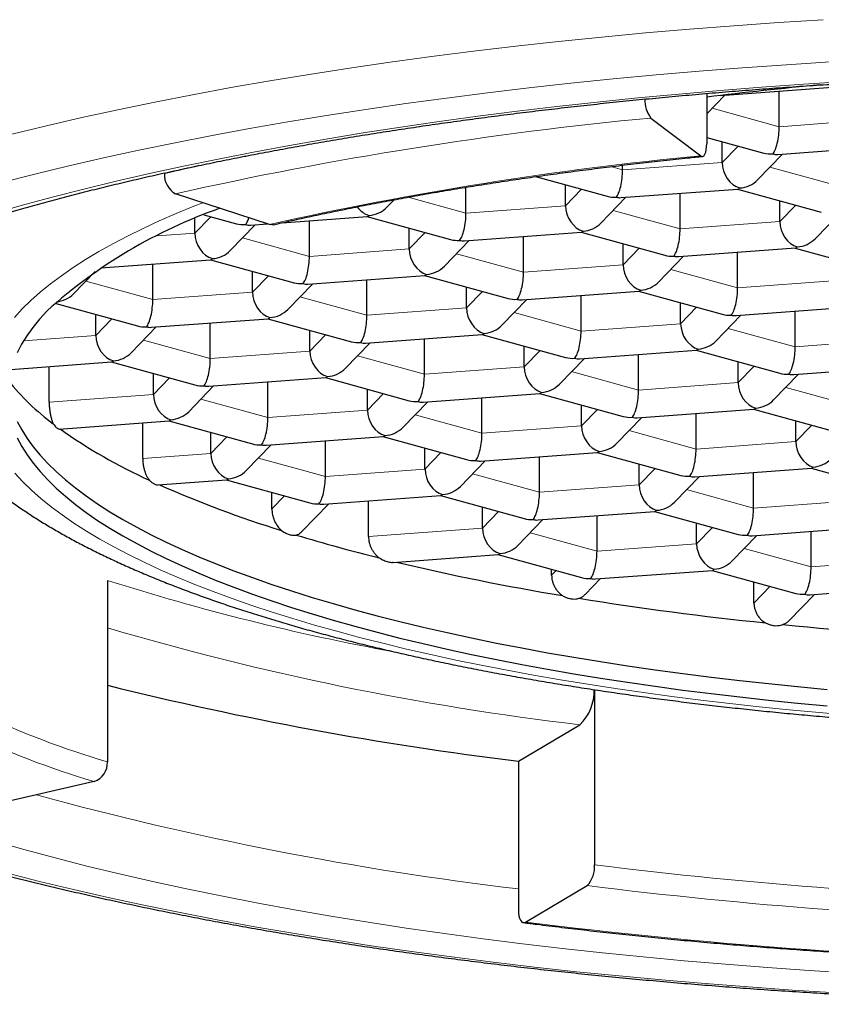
# Model space of a CAD drawing. Header units: millimetres. Extents: x 8 to 698, y 12 to 624.
# Tile 19 of 47: x 329.73 to 334.4, y 590.3 to 596.04. Entities that reach past the tile are written whole.
import ezdxf

# ---------------------------------------------------------------- set-up
doc = ezdxf.new("R2010")
doc.units = ezdxf.units.MM

msp = doc.modelspace()

# ---------------------------------------------------------------- linework, layer by layer
at = {"color": 7, "linetype": 'Continuous', "lineweight": 30}
for p, q in [((333.8114, 595.5956), (334.4886, 595.6458)), ((333.7302, 595.6072), (333.7302, 595.3143)), ((333.7302, 595.4877), (333.8366, 595.5975)), ((334.152, 595.4137), (334.152, 595.6209)), ((333.4046, 595.4641), (333.6959, 595.244)), ((333.7302, 595.3514), (334.0624, 595.26)), ((333.8204, 595.205), (333.8204, 595.3266)), ((334.1438, 595.2521), (334.8234, 595.3024)), ((334.0262, 595.1042), (334.1714, 595.2541)), ((333.2405, 595.1621), (333.2405, 595.1894)), ((330.5744, 595.1443), (330.5744, 595.1404)), ((332.7345, 595.123), (333.1509, 595.0084)), ((332.3291, 594.9105), (332.3291, 595.0612)), ((332.9089, 594.9534), (332.9089, 595.075)), ((331.1856, 594.8439), (330.6388, 595.0232)), ((333.1147, 594.8526), (333.26, 595.0025)), ((333.2324, 595.0005), (333.9119, 595.0508)), ((333.5754, 594.8187), (333.5754, 595.0259)), ((333.9102, 595.0507), (334.3972, 594.9166)), ((331.8684, 594.9444), (331.9111, 594.9885)), ((334.1552, 594.8616), (334.1552, 594.9832)), ((330.804, 594.9006), (330.9932, 594.8485)), ((331.2593, 594.8543), (331.7542, 594.8909)), ((331.7525, 594.8908), (332.2395, 594.7568)), ((334.361, 594.7608), (334.5063, 594.9107)), ((330.7512, 594.7936), (330.7512, 594.8783)), ((330.9569, 594.6927), (331.1022, 594.8426)), ((331.0746, 594.8406), (331.1732, 594.8479)), ((331.4176, 594.6588), (331.4176, 594.866)), ((331.9975, 594.7018), (331.9975, 594.8234)), ((332.3209, 594.7488), (333.0005, 594.7992)), ((332.6639, 594.5671), (332.6639, 594.7742)), ((332.9987, 594.799), (333.4858, 594.665)), ((332.2032, 594.601), (332.3485, 594.7509)), ((333.2438, 594.61), (333.2438, 594.7316)), ((333.4495, 594.5092), (333.5948, 594.6591)), ((333.5672, 594.6571), (334.2468, 594.7074)), ((333.9102, 594.4753), (333.9102, 594.6825)), ((334.245, 594.7073), (334.7321, 594.5732)), ((330.2031, 594.5919), (330.8427, 594.6393)), ((330.5061, 594.4072), (330.5061, 594.6144)), ((330.841, 594.6392), (331.328, 594.5052)), ((330.0454, 594.4411), (330.171, 594.5706)), ((331.086, 594.4502), (331.086, 594.5718)), ((331.4094, 594.4972), (332.089, 594.5476)), ((332.0873, 594.5474), (332.5743, 594.4134)), ((331.2917, 594.3494), (331.437, 594.4993)), ((331.7524, 594.3155), (331.7524, 594.5226)), ((332.3323, 594.3584), (332.3323, 594.48)), ((332.6557, 594.4054), (333.3353, 594.4558)), ((332.9987, 594.2237), (332.9987, 594.4309)), ((333.3336, 594.4557), (333.8206, 594.3216)), ((329.9362, 594.3857), (330.4165, 594.2535)), ((332.538, 594.2576), (332.6833, 594.4075)), ((333.5786, 594.2666), (333.5786, 594.3882)), ((330.1745, 594.1986), (330.1745, 594.3202)), ((333.7843, 594.1658), (333.9296, 594.3157)), ((333.902, 594.3137), (334.5816, 594.364)), ((334.245, 594.1319), (334.245, 594.3391)), ((330.4979, 594.2456), (331.1775, 594.2959)), ((330.8409, 594.0638), (330.8409, 594.271)), ((331.1758, 594.2958), (331.6628, 594.1618)), ((330.3802, 594.0977), (330.5255, 594.2476)), ((331.4208, 594.1068), (331.4208, 594.2284)), ((331.7442, 594.1538), (332.4238, 594.2042)), ((332.4221, 594.204), (332.9091, 594.07)), ((331.6265, 594.006), (331.7718, 594.1559)), ((332.0872, 593.9721), (332.0872, 594.1792)), ((332.6671, 594.015), (332.6671, 594.1366)), ((332.9905, 594.0621), (333.6701, 594.1124)), ((333.3335, 593.8803), (333.3335, 594.0875)), ((333.6684, 594.1123), (334.1554, 593.9782)), ((329.6792, 594.0009), (330.266, 594.0443)), ((330.2643, 594.0442), (330.7513, 593.9102)), ((332.8728, 593.9142), (333.0181, 594.0641)), ((333.9134, 593.9233), (333.9134, 594.0448)), ((334.2368, 593.9703), (334.9164, 594.0206)), ((329.9029, 593.8102), (329.9029, 594.0174)), ((330.5093, 593.8552), (330.5093, 593.9768)), ((334.1191, 593.8224), (334.2644, 593.9723)), ((330.8328, 593.9022), (331.5123, 593.9526)), ((331.1758, 593.7204), (331.1758, 593.9276)), ((331.5106, 593.9524), (331.9976, 593.8184)), ((330.7151, 593.7544), (330.8603, 593.9043)), ((331.7556, 593.7634), (331.7556, 593.885)), ((332.0791, 593.8104), (332.7586, 593.8608)), ((332.7569, 593.8607), (333.2439, 593.7266)), ((331.9614, 593.6626), (332.1066, 593.8125)), ((332.4221, 593.6287), (332.4221, 593.8359)), ((333.0019, 593.6716), (333.0019, 593.7932)), ((333.3253, 593.7187), (334.0049, 593.769)), ((333.6683, 593.5369), (333.6683, 593.7441)), ((334.0032, 593.7689), (334.4902, 593.6349)), ((329.9602, 593.6535), (330.6009, 593.7009)), ((330.4473, 593.4824), (330.4473, 593.6896)), ((330.5991, 593.7008), (331.0862, 593.5668)), ((333.2077, 593.5708), (333.3529, 593.7207)), ((334.2482, 593.5799), (334.2482, 593.7015)), ((330.8441, 593.5118), (330.8441, 593.6334)), ((331.1676, 593.5588), (331.8472, 593.6092)), ((331.5106, 593.3771), (331.5106, 593.5842)), ((331.8454, 593.609), (332.3325, 593.475)), ((331.0499, 593.411), (331.1952, 593.5609)), ((332.0904, 593.42), (332.0904, 593.5416)), ((332.4139, 593.4671), (333.0935, 593.5174)), ((333.0917, 593.5173), (333.5787, 593.3832)), ((332.2962, 593.3192), (332.4415, 593.4691)), ((332.7569, 593.2853), (332.7569, 593.4925)), ((333.3367, 593.3283), (333.3367, 593.4498)), ((333.6602, 593.3753), (334.3398, 593.4256)), ((334.0032, 593.1935), (334.0032, 593.4007)), ((334.338, 593.4255), (334.825, 593.2915)), ((330.5346, 593.3278), (330.9357, 593.3575)), ((330.934, 593.3574), (331.421, 593.2234)), ((333.5425, 593.2274), (333.6878, 593.3773)), ((331.1989, 593.189), (331.1989, 593.2845)), ((331.5024, 593.2154), (332.182, 593.2658)), ((331.7614, 593.0275), (331.7614, 593.2346)), ((332.1803, 593.2657), (332.6673, 593.1316)), ((331.3723, 593.0548), (331.53, 593.2175)), ((332.4253, 593.0766), (332.4253, 593.1982)), ((332.7487, 593.1237), (333.4283, 593.174)), ((333.4266, 593.1739), (333.9136, 593.0398)), ((332.631, 592.9758), (332.7763, 593.1257)), ((333.0917, 592.9419), (333.0917, 593.1491)), ((333.6716, 592.9849), (333.6716, 593.1065)), ((333.995, 593.0319), (334.6746, 593.0822)), ((334.338, 592.8501), (334.338, 593.0573)), ((333.8773, 592.884), (334.0226, 593.0339)), ((331.9059, 592.8771), (332.5168, 592.9224)), ((332.5151, 592.9223), (333.0021, 592.7882)), ((332.8274, 592.8027), (332.8274, 592.8363)), ((333.0835, 592.7803), (333.7631, 592.8306)), ((333.7614, 592.8305), (334.2484, 592.6965)), ((330.2419, 592.7724), (330.2419, 591.715)), ((333.0218, 592.6902), (333.1111, 592.7823)), ((334.0052, 592.6403), (334.0052, 592.7634)), ((334.3298, 592.6885), (335.0094, 592.7389)), ((334.2104, 592.5389), (334.3574, 592.6906)), ((333.0768, 592.1358), (333.0768, 591.1163)), ((332.6338, 591.7191), (332.9924, 591.9315)), ((332.6338, 591.7191), (332.6338, 590.8539)), ((330.1653, 591.6011), (329.5146, 591.4504)), ((332.676, 590.7828), (333.0346, 590.9952))]:
    msp.add_line(p, q, dxfattribs=at)
at = {"color": 8, "linetype": 'Continuous', "lineweight": 0}
for p, q in [((333.7624, 595.5209), (334.152, 595.4137)), ((334.152, 595.4137), (334.7319, 595.4567)), ((333.8204, 595.205), (333.9134, 595.301)), ((333.1717, 595.181), (333.2405, 595.1621)), ((333.2405, 595.1621), (333.8204, 595.205)), ((334.0972, 595.1775), (334.4868, 595.0703)), ((331.9917, 595.0033), (332.3291, 594.9105)), ((332.9089, 594.9534), (333.002, 595.0494)), ((332.3291, 594.9105), (332.9089, 594.9534)), ((334.1552, 594.8616), (334.2483, 594.9576)), ((330.7512, 594.7936), (330.8442, 594.8896)), ((333.1857, 594.9259), (333.5754, 594.8187)), ((333.5754, 594.8187), (334.1552, 594.8616)), ((330.5317, 594.7773), (330.7512, 594.7936)), ((331.028, 594.7661), (331.4176, 594.6588)), ((331.9975, 594.7018), (332.0905, 594.7978)), ((331.4176, 594.6588), (331.9975, 594.7018)), ((332.2743, 594.6743), (332.6639, 594.5671)), ((333.2438, 594.61), (333.3368, 594.706)), ((332.6639, 594.5671), (333.2438, 594.61)), ((331.086, 594.4502), (331.179, 594.5462)), ((333.5206, 594.5825), (333.9102, 594.4753)), ((330.1165, 594.5145), (330.5061, 594.4072)), ((333.9102, 594.4753), (334.4901, 594.5183)), ((330.5061, 594.4072), (331.086, 594.4502)), ((331.3628, 594.4227), (331.7524, 594.3155)), ((332.3323, 594.3584), (332.4253, 594.4544)), ((331.7524, 594.3155), (332.3323, 594.3584)), ((332.6091, 594.3309), (332.9987, 594.2237)), ((333.5786, 594.2666), (333.6716, 594.3626)), ((330.1745, 594.1986), (330.2675, 594.2945)), ((332.9987, 594.2237), (333.5786, 594.2666)), ((329.754, 594.1674), (330.1745, 594.1986)), ((331.4208, 594.1068), (331.5138, 594.2028)), ((333.8554, 594.2391), (334.245, 594.1319)), ((330.4513, 594.1711), (330.8409, 594.0638)), ((334.245, 594.1319), (334.8249, 594.1749)), ((330.8409, 594.0638), (331.4208, 594.1068)), ((331.6976, 594.0793), (332.0872, 593.9721)), ((332.6671, 594.015), (332.7601, 594.111)), ((332.0872, 593.9721), (332.6671, 594.015)), ((332.9439, 593.9875), (333.3335, 593.8803)), ((333.9134, 593.9233), (334.0064, 594.0192)), ((330.5093, 593.8552), (330.6024, 593.9512)), ((333.3335, 593.8803), (333.9134, 593.9233)), ((329.9029, 593.8102), (330.5093, 593.8552)), ((331.7556, 593.7634), (331.8486, 593.8594)), ((334.1902, 593.8958), (334.5798, 593.7885)), ((330.7861, 593.8277), (331.1758, 593.7204)), ((331.1758, 593.7204), (331.7556, 593.7634)), ((332.0324, 593.7359), (332.4221, 593.6287)), ((333.0019, 593.6716), (333.0949, 593.7676)), ((332.4221, 593.6287), (333.0019, 593.6716)), ((333.2787, 593.6441), (333.6683, 593.5369)), ((334.2482, 593.5799), (334.3412, 593.6759)), ((330.8441, 593.5118), (330.9372, 593.6078)), ((333.6683, 593.5369), (334.2482, 593.5799)), ((330.4473, 593.4824), (330.8441, 593.5118)), ((332.0904, 593.42), (332.1835, 593.516)), ((331.121, 593.4843), (331.5106, 593.3771)), ((331.5106, 593.3771), (332.0904, 593.42)), ((332.3673, 593.3925), (332.7569, 593.2853)), ((333.3367, 593.3283), (333.4298, 593.4242)), ((332.7569, 593.2853), (333.3367, 593.3283)), ((333.6135, 593.3008), (334.0032, 593.1935)), ((331.1989, 593.189), (331.272, 593.2644)), ((334.0032, 593.1935), (334.583, 593.2365)), ((332.4253, 593.0766), (332.5183, 593.1726)), ((331.7614, 593.0275), (332.4253, 593.0766)), ((332.7021, 593.0491), (333.0917, 592.9419)), ((333.6716, 592.9849), (333.7646, 593.0809)), ((333.0917, 592.9419), (333.6716, 592.9849)), ((333.9484, 592.9574), (334.338, 592.8501)), ((334.338, 592.8501), (334.9179, 592.8931)), ((332.8274, 592.8027), (332.8531, 592.8292)), ((334.0052, 592.6403), (334.0994, 592.7375))]:
    msp.add_line(p, q, dxfattribs=at)
at = {"color": 8, "linetype": 'Continuous', "lineweight": 0, "flags": 128}
for points in [[(334.4088, 596.0366), (334.1472, 596.0202), (333.8873, 596.0018), (333.6291, 595.9816), (333.373, 595.9596), (333.1191, 595.9357), (332.8675, 595.9099), (332.6184, 595.8824), (332.3721, 595.8531), (332.1286, 595.822), (331.8881, 595.7892), (331.6509, 595.7546), (331.417, 595.7184), (331.1866, 595.6804), (330.9599, 595.6409), (330.7371, 595.5997), (330.5182, 595.5569), (330.3035, 595.5125), (330.0931, 595.4666), (329.8871, 595.4192), (329.6856, 595.3703)], [(334.4508, 595.7905), (334.1943, 595.7743), (333.9394, 595.7564), (333.6863, 595.7365), (333.4351, 595.7149), (333.1862, 595.6915), (332.9395, 595.6663), (332.6953, 595.6393), (332.4537, 595.6105), (332.215, 595.58), (331.9792, 595.5479), (331.7466, 595.514), (331.5173, 595.4784), (331.2914, 595.4412), (331.0692, 595.4024), (330.8507, 595.362), (330.6361, 595.3201), (330.4255, 595.2766), (330.2192, 595.2316), (330.0172, 595.1851), (329.8197, 595.1372), (329.6268, 595.0879)], [(334.5399, 595.6759), (334.2942, 595.6605), (334.0501, 595.6433), (333.8077, 595.6243), (333.5672, 595.6036), (333.3287, 595.5811), (333.0925, 595.557), (332.8586, 595.5311), (332.6273, 595.5036), (332.3986, 595.4744), (332.1729, 595.4436), (331.9501, 595.4111), (331.7304, 595.3771), (331.5141, 595.3415), (331.3013, 595.3043), (331.092, 595.2656), (330.8865, 595.2254), (330.6849, 595.1838), (330.4873, 595.1407), (330.2938, 595.0962), (330.1047, 595.0503), (329.9199, 595.003), (329.7398, 594.9545), (329.5643, 594.9047)], [(330.7973, 594.9712), (330.7446, 594.9503), (330.6422, 594.908), (330.5438, 594.865), (330.4496, 594.8212), (330.3595, 594.7768), (330.2737, 594.7318), (330.1922, 594.6861), (330.1151, 594.6399), (330.0424, 594.5932), (329.9741, 594.5459), (329.9103, 594.4982), (329.8511, 594.45), (329.7966, 594.4014), (329.7466, 594.3524), (329.7013, 594.3031)], [(329.7038, 593.3958), (329.7494, 593.3465), (329.7996, 593.2976), (329.8544, 593.249), (329.9139, 593.2008), (329.9779, 593.1531), (330.0464, 593.1059), (330.1194, 593.0591), (330.1968, 593.013), (330.2786, 592.9674), (330.3646, 592.9223), (330.4549, 592.878), (330.5494, 592.8343), (330.648, 592.7913), (330.7507, 592.749), (330.8573, 592.7075), (330.9679, 592.6667), (331.0822, 592.6268), (331.2004, 592.5877), (331.3221, 592.5495), (331.4475, 592.5122), (331.5764, 592.4758), (331.7087, 592.4403), (331.8443, 592.4058), (331.9832, 592.3723), (332.1252, 592.3398), (332.2702, 592.3083), (332.4182, 592.2779), (332.569, 592.2486), (332.7225, 592.2203), (332.8787, 592.1932), (333.0374, 592.1672), (333.1985, 592.1424), (333.3619, 592.1188), (333.5275, 592.0963), (333.6951, 592.075), (333.8648, 592.055), (334.0362, 592.0362), (334.2094, 592.0186), (334.3843, 592.0023), (334.5606, 591.9872)], [(329.5878, 591.2522), (329.7639, 591.2026), (329.9448, 591.1542), (330.1301, 591.1071), (330.3198, 591.0614), (330.5138, 591.0171), (330.712, 590.9742), (330.9142, 590.9328), (331.1202, 590.8928), (331.3299, 590.8543), (331.5433, 590.8173), (331.7601, 590.7819), (331.9801, 590.7481), (332.2033, 590.7159), (332.4295, 590.6853), (332.6585, 590.6563), (332.8902, 590.629), (333.1244, 590.6034), (333.361, 590.5795), (333.5997, 590.5573), (333.8405, 590.5368), (334.0831, 590.518), (334.3275, 590.5011), (334.5733, 590.4859)], [(329.6527, 591.0691), (329.8463, 591.0199), (330.0444, 590.9722), (330.247, 590.926), (330.4539, 590.8812), (330.665, 590.8379), (330.8801, 590.7961), (331.0991, 590.7559), (331.3219, 590.7174), (331.5482, 590.6804), (331.778, 590.6451), (332.0111, 590.6114), (332.2472, 590.5794), (332.4864, 590.5492), (332.7283, 590.5207), (332.9728, 590.4939), (333.2198, 590.469), (333.4691, 590.4458), (333.7205, 590.4244), (333.9739, 590.4048), (334.229, 590.3871), (334.4857, 590.3712)]]:
    msp.add_lwpolyline(points, dxfattribs=at)
at = {"color": 7, "linetype": 'Continuous', "lineweight": 30, "flags": 128}
for points in [[(333.6959, 595.244), (333.7026, 595.2408), (333.709, 595.2414), (333.715, 595.2459), (333.7202, 595.2539), (333.7244, 595.2652), (333.7276, 595.2795), (333.7295, 595.296), (333.7302, 595.3143)], [(331.2082, 594.8426), (331.1982, 594.8416), (331.1856, 594.8439)], [(329.8915, 594.3417), (329.8472, 594.2935), (329.8074, 594.2449), (329.7723, 594.1961), (329.7419, 594.147), (329.7161, 594.0977)], [(329.7175, 593.6973), (329.7435, 593.6481), (329.7742, 593.599), (329.8096, 593.5502), (329.8496, 593.5016), (329.8942, 593.4534), (329.9434, 593.4055), (329.9971, 593.3579), (330.0553, 593.3108), (330.1179, 593.2641), (330.185, 593.2178), (330.2564, 593.1721), (330.3322, 593.1269), (330.4122, 593.0823), (330.4964, 593.0382), (330.5848, 592.9948), (330.6773, 592.952), (330.7738, 592.9099), (330.8742, 592.8686), (330.9786, 592.8279), (331.0868, 592.7881), (331.1987, 592.749), (331.3143, 592.7107), (331.4335, 592.6733), (331.5563, 592.6368), (331.6824, 592.6011), (331.8119, 592.5664), (331.9446, 592.5327), (332.0805, 592.4999), (332.2195, 592.468), (332.3614, 592.4372), (332.5063, 592.4075), (332.6539, 592.3788), (332.8041, 592.3512), (332.957, 592.3246), (333.1123, 592.2992), (333.2699, 592.2749), (333.4299, 592.2517), (333.5919, 592.2298), (333.756, 592.2089), (333.9221, 592.1893), (334.0899, 592.1709), (334.2594, 592.1537), (334.4305, 592.1377)], [(329.7175, 593.6012), (329.7435, 593.5519), (329.7742, 593.5029), (329.8096, 593.454), (329.8496, 593.4055), (329.8942, 593.3572), (329.9434, 593.3093), (329.9971, 593.2618), (330.0553, 593.2147), (330.1179, 593.168), (330.185, 593.1217), (330.2564, 593.076), (330.3322, 593.0308), (330.4122, 592.9861), (330.4964, 592.9421), (330.5848, 592.8987), (330.6773, 592.8559), (330.7738, 592.8138), (330.8742, 592.7724), (330.9786, 592.7318), (331.0868, 592.6919), (331.1987, 592.6529), (331.3143, 592.6146), (331.4335, 592.5772), (331.5563, 592.5407), (331.6824, 592.505), (331.8119, 592.4703), (331.9446, 592.4365), (332.0805, 592.4037), (332.2195, 592.3719), (332.3614, 592.3411), (332.5063, 592.3114), (332.6539, 592.2827), (332.8041, 592.255), (332.957, 592.2285), (333.1123, 592.2031), (333.2699, 592.1788), (333.4299, 592.1556), (333.5919, 592.1336), (333.756, 592.1128), (333.9221, 592.0932), (334.0899, 592.0748), (334.2594, 592.0576), (334.4305, 592.0416)], [(332.6338, 590.8539), (332.6346, 590.8356), (332.637, 590.819), (332.6409, 590.8047), (332.6461, 590.7933), (332.6525, 590.7851), (332.6598, 590.7805), (332.6677, 590.7798), (332.676, 590.7828)]]:
    msp.add_lwpolyline(points, dxfattribs=at)
at = {"color": 7, "linetype": 'Continuous', "lineweight": 30}
for centre, radius, start, end in [((336.2446, 575.2424), 20.4981, 95.18495, 97.04597), ((333.5465, 595.5683), 0.176, 177.99107, 216.28719), ((330.6979, 595.1319), 0.1238, 176.06225, 241.45395), ((331.873, 592.148), 2.9562, 109.2745, 132.08985), ((330.7864, 594.8387), 1.4402, 218.83719, 233.35966), ((331.7965, 596.2419), 3.1699, 234.72981, 245.55572), ((333.1635, 599.2383), 6.4638, 246.10185, 252.83367), ((334.2628, 602.7091), 10.1047, 253.19215, 256.03413), ((335.2202, 606.7157), 14.2243, 256.60278, 260.57543), ((336.0403, 611.6613), 19.2375, 260.8665, 264.12794), ((336.448, 615.6056), 23.203, 264.37421, 267.20342), ((335.0917, 611.6926), 20.1242, 256.0549, 262.9846), ((332.7965, 592.1299), 0.2789, 314.64346, 1.2924), ((330.1263, 591.71), 0.1157, 289.7245, 2.44422), ((332.9206, 591.1028), 0.1568, 316.6468, 4.93967)]:
    msp.add_arc(centre, radius, start, end, dxfattribs=at)
at = {"color": 8, "linetype": 'Continuous', "lineweight": 0}
for centre, radius, start, end in [((335.5033, 573.4039), 22.1598, 95.43454, 102.68096), ((334.5396, 577.9946), 17.5984, 101.44449, 103.02151), ((335.6158, 575.1275), 20.208, 95.45169, 102.66381), ((334.2857, 605.4423), 13.2996, 252.29849, 259.70446), ((334.9252, 608.3368), 16.5187, 253.52985, 263.28063), ((331.6681, 596.5543), 5.0451, 235.45741, 253.57916), ((331.6088, 596.4991), 5.1063, 235.45741, 253.57916), ((334.9618, 610.3594), 19.5234, 254.7552, 263.15154), ((336.439, 617.8787), 26.9727, 262.83943, 268.73804), ((336.4375, 618.0819), 27.2996, 262.83943, 268.73804), ((336.4306, 620.6985), 30.1504, 262.84645, 268.73102)]:
    msp.add_arc(centre, radius, start, end, dxfattribs=at)
at = {"color": 7, "linetype": 'Continuous', "lineweight": 30}
for centre, major_axis, ratio, start_param, end_param in [((334.1148, 595.3753), (0.0123, 0.1261), 0.278796, 3.478403, 5.0492), ((334.1148, 595.3753), (0.1358, 0.037), 0.844948, 4.100918, 4.48591), ((334.1148, 595.3753), (-0.0545, 0.1166), 0.740619, 2.578303, 2.866933), ((333.9225, 595.1769), (-0.0545, 0.1166), 0.740619, 1.007507, 2.578303), ((333.2033, 595.1236), (0.0123, 0.1261), 0.278796, 3.478403, 5.0492), ((333.9225, 595.1769), (0.0123, 0.1261), 0.278796, 3.189774, 3.478403), ((333.9225, 595.1769), (0.1358, 0.037), 0.844948, 4.48591, 5.32386), ((333.2033, 595.1236), (0.1358, 0.037), 0.844948, 4.100918, 4.48591), ((333.2033, 595.1236), (-0.0545, 0.1166), 0.740619, 2.578303, 2.866933), ((331.7648, 595.0171), (-0.0545, 0.1166), 0.740619, 1.84499, 2.578303), ((331.7648, 595.0171), (0.1358, 0.037), 0.844948, 4.48591, 5.32386), ((333.0111, 594.9253), (-0.0545, 0.1166), 0.740619, 1.007507, 2.578303), ((331.0455, 594.9638), (0.0123, 0.1261), 0.278796, 3.478403, 4.046912), ((331.7648, 595.0171), (0.0123, 0.1261), 0.278796, 3.189774, 3.478403), ((332.2918, 594.872), (0.0123, 0.1261), 0.278796, 3.478403, 5.0492), ((331.0455, 594.9638), (0.1358, 0.037), 0.844948, 4.100918, 4.48591), ((331.0455, 594.9638), (-0.0545, 0.1166), 0.740619, 2.578303, 2.866933), ((333.0111, 594.9253), (0.1358, 0.037), 0.844948, 4.48591, 5.32386), ((334.2574, 594.8335), (-0.0545, 0.1166), 0.740619, 1.007507, 2.578303), ((330.8533, 594.7655), (-0.0545, 0.1166), 0.740619, 1.007507, 2.578303), ((333.0111, 594.9253), (0.0123, 0.1261), 0.278796, 3.189774, 3.478403), ((333.5381, 594.7803), (0.0123, 0.1261), 0.278796, 3.478403, 5.0492), ((332.2918, 594.872), (0.1358, 0.037), 0.844948, 4.100918, 4.48591), ((332.2918, 594.872), (-0.0545, 0.1166), 0.740619, 2.578303, 2.866933), ((334.2574, 594.8335), (0.0123, 0.1261), 0.278796, 3.189774, 3.478403), ((334.2574, 594.8335), (0.1358, 0.037), 0.844948, 4.48591, 5.32386), ((330.8533, 594.7655), (0.1358, 0.037), 0.844948, 4.48591, 5.32386), ((331.3803, 594.6204), (0.0123, 0.1261), 0.278796, 3.478403, 5.0492), ((332.0996, 594.6737), (-0.0545, 0.1166), 0.740619, 1.007507, 2.578303), ((333.5381, 594.7803), (0.1358, 0.037), 0.844948, 4.100918, 4.48591), ((333.5381, 594.7803), (-0.0545, 0.1166), 0.740619, 2.578303, 2.866933), ((330.8533, 594.7655), (0.0123, 0.1261), 0.278796, 3.189774, 3.478403), ((332.0996, 594.6737), (0.1358, 0.037), 0.844948, 4.48591, 5.32386), ((333.3459, 594.5819), (-0.0545, 0.1166), 0.740619, 1.007507, 2.578303), ((332.0996, 594.6737), (0.0123, 0.1261), 0.278796, 3.189774, 3.478403), ((332.6266, 594.5286), (0.0123, 0.1261), 0.278796, 3.478403, 5.0492), ((331.3803, 594.6204), (0.1358, 0.037), 0.844948, 4.100918, 4.48591), ((331.3803, 594.6204), (-0.0545, 0.1166), 0.740619, 2.578303, 2.866933), ((333.3459, 594.5819), (0.1358, 0.037), 0.844948, 4.48591, 5.32386), ((329.9418, 594.5138), (0.1358, 0.037), 0.844948, 4.508843, 5.32386), ((331.1881, 594.4221), (-0.0545, 0.1166), 0.740619, 1.007507, 2.578303), ((333.3459, 594.5819), (0.0123, 0.1261), 0.278796, 3.189774, 3.478403), ((333.8729, 594.4369), (0.0123, 0.1261), 0.278796, 3.478403, 5.0492), ((330.4689, 594.3688), (0.0123, 0.1261), 0.278796, 3.478403, 5.0492), ((332.6266, 594.5286), (0.1358, 0.037), 0.844948, 4.100918, 4.48591), ((332.6266, 594.5286), (-0.0545, 0.1166), 0.740619, 2.578303, 2.866933), ((331.1881, 594.4221), (0.1358, 0.037), 0.844948, 4.48591, 5.32386), ((331.7152, 594.277), (0.0123, 0.1261), 0.278796, 3.478403, 5.0492), ((332.4344, 594.3303), (-0.0545, 0.1166), 0.740619, 1.007507, 2.578303), ((333.8729, 594.4369), (0.1358, 0.037), 0.844948, 4.100918, 4.48591), ((333.8729, 594.4369), (-0.0545, 0.1166), 0.740619, 2.578303, 2.866933), ((330.4689, 594.3688), (0.1358, 0.037), 0.844948, 4.100918, 4.48591), ((331.1881, 594.4221), (0.0123, 0.1261), 0.278796, 3.189774, 3.478403), ((332.4344, 594.3303), (0.1358, 0.037), 0.844948, 4.48591, 5.32386), ((333.6807, 594.2385), (-0.0545, 0.1166), 0.740619, 1.007507, 2.578303), ((330.2766, 594.1705), (-0.0545, 0.1166), 0.740619, 1.007507, 2.578303), ((330.4689, 594.3688), (-0.0545, 0.1166), 0.740619, 2.578303, 2.866933), ((332.4344, 594.3303), (0.0123, 0.1261), 0.278796, 3.189774, 3.478403), ((332.9615, 594.1852), (0.0123, 0.1261), 0.278796, 3.478403, 5.0492), ((331.7152, 594.277), (0.1358, 0.037), 0.844948, 4.100918, 4.48591), ((331.7152, 594.277), (-0.0545, 0.1166), 0.740619, 2.578303, 2.866933), ((333.6807, 594.2385), (0.1358, 0.037), 0.844948, 4.48591, 5.32386), ((330.2766, 594.1705), (0.1358, 0.037), 0.844948, 4.48591, 5.32386), ((331.5229, 594.0787), (-0.0545, 0.1166), 0.740619, 1.007507, 2.578303), ((333.6807, 594.2385), (0.0123, 0.1261), 0.278796, 3.189774, 3.478403), ((334.2078, 594.0935), (0.0123, 0.1261), 0.278796, 3.478403, 5.0492), ((330.2766, 594.1705), (0.0123, 0.1261), 0.278796, 3.189774, 3.478403), ((330.8037, 594.0254), (0.0123, 0.1261), 0.278796, 3.478403, 5.0492), ((332.9615, 594.1852), (0.1358, 0.037), 0.844948, 4.100918, 4.48591), ((332.9615, 594.1852), (-0.0545, 0.1166), 0.740619, 2.578303, 2.866933), ((331.5229, 594.0787), (0.1358, 0.037), 0.844948, 4.48591, 5.32386), ((332.05, 593.9336), (0.0123, 0.1261), 0.278796, 3.478403, 5.0492), ((332.7692, 593.9869), (-0.0545, 0.1166), 0.740619, 1.007507, 2.578303), ((334.2078, 594.0935), (0.1358, 0.037), 0.844948, 4.100918, 4.48591), ((334.2078, 594.0935), (-0.0545, 0.1166), 0.740619, 2.578303, 2.866933), ((330.8037, 594.0254), (0.1358, 0.037), 0.844948, 4.100918, 4.48591), ((331.5229, 594.0787), (0.0123, 0.1261), 0.278796, 3.189774, 3.478403), ((332.7692, 593.9869), (0.1358, 0.037), 0.844948, 4.48591, 5.32386), ((334.0155, 593.8951), (-0.0545, 0.1166), 0.740619, 1.007507, 2.578303), ((330.6115, 593.8271), (-0.0545, 0.1166), 0.740619, 1.007507, 2.578303), ((330.8037, 594.0254), (-0.0545, 0.1166), 0.740619, 2.578303, 2.866933), ((332.7692, 593.9869), (0.0123, 0.1261), 0.278796, 3.189774, 3.478403), ((333.2963, 593.8419), (0.0123, 0.1261), 0.278796, 3.478403, 5.0492), ((332.05, 593.9336), (0.1358, 0.037), 0.844948, 4.100918, 4.48591), ((332.05, 593.9336), (-0.0545, 0.1166), 0.740619, 2.578303, 2.866933), ((334.0155, 593.8951), (0.1358, 0.037), 0.844948, 4.48591, 5.32386), ((330.6115, 593.8271), (0.1358, 0.037), 0.844948, 4.48591, 5.32386), ((331.8578, 593.7353), (-0.0545, 0.1166), 0.740619, 1.007507, 2.578303), ((334.0155, 593.8951), (0.0123, 0.1261), 0.278796, 3.189774, 3.478403), ((330.6115, 593.8271), (0.0123, 0.1261), 0.278796, 3.189774, 3.478403), ((331.1385, 593.682), (0.0123, 0.1261), 0.278796, 3.478403, 5.0492), ((333.2963, 593.8419), (0.1358, 0.037), 0.844948, 4.100918, 4.48591), ((333.2963, 593.8419), (-0.0545, 0.1166), 0.740619, 2.578303, 2.866933), ((331.8578, 593.7353), (0.1358, 0.037), 0.844948, 4.48591, 5.32386), ((332.3848, 593.5902), (0.0123, 0.1261), 0.278796, 3.478403, 5.0492), ((333.1041, 593.6435), (-0.0545, 0.1166), 0.740619, 1.007507, 2.578303), ((331.1385, 593.682), (0.1358, 0.037), 0.844948, 4.100918, 4.48591), ((331.8578, 593.7353), (0.0123, 0.1261), 0.278796, 3.189774, 3.478403), ((333.1041, 593.6435), (0.1358, 0.037), 0.844948, 4.48591, 5.32386), ((334.3504, 593.5518), (-0.0545, 0.1166), 0.740619, 1.007507, 2.578303), ((330.9463, 593.4837), (-0.0545, 0.1166), 0.740619, 1.007507, 2.578303), ((331.1385, 593.682), (-0.0545, 0.1166), 0.740619, 2.578303, 2.866933), ((333.1041, 593.6435), (0.0123, 0.1261), 0.278796, 3.189774, 3.478403), ((333.6311, 593.4985), (0.0123, 0.1261), 0.278796, 3.478403, 5.0492), ((332.3848, 593.5902), (0.1358, 0.037), 0.844948, 4.100918, 4.48591), ((332.3848, 593.5902), (-0.0545, 0.1166), 0.740619, 2.578303, 2.866933), ((334.3504, 593.5518), (0.1358, 0.037), 0.844948, 4.48591, 5.32386), ((330.9463, 593.4837), (0.1358, 0.037), 0.844948, 4.48591, 5.32386), ((332.1926, 593.3919), (-0.0545, 0.1166), 0.740619, 1.007507, 2.578303), ((334.3504, 593.5518), (0.0123, 0.1261), 0.278796, 3.189774, 3.478403), ((330.9463, 593.4837), (0.0123, 0.1261), 0.278796, 3.189774, 3.478403), ((331.4733, 593.3386), (0.0123, 0.1261), 0.278796, 3.478403, 5.0492), ((333.6311, 593.4985), (0.1358, 0.037), 0.844948, 4.100918, 4.48591), ((333.6311, 593.4985), (-0.0545, 0.1166), 0.740619, 2.578303, 2.866933), ((332.1926, 593.3919), (0.1358, 0.037), 0.844948, 4.48591, 5.32386), ((332.7196, 593.2469), (0.0123, 0.1261), 0.278796, 3.478403, 5.0492), ((333.4389, 593.3001), (-0.0545, 0.1166), 0.740619, 1.007507, 2.578303), ((331.4733, 593.3386), (0.1358, 0.037), 0.844948, 4.100918, 4.48591), ((331.4733, 593.3386), (-0.0545, 0.1166), 0.740619, 2.578303, 2.866933), ((332.1926, 593.3919), (0.0123, 0.1261), 0.278796, 3.189774, 3.478403), ((333.4389, 593.3001), (0.1358, 0.037), 0.844948, 4.48591, 5.32386), ((333.4389, 593.3001), (0.0123, 0.1261), 0.278796, 3.189774, 3.478403), ((333.9659, 593.1551), (0.0123, 0.1261), 0.278796, 3.478403, 5.0492), ((332.7196, 593.2469), (0.1358, 0.037), 0.844948, 4.100918, 4.48591), ((332.7196, 593.2469), (-0.0545, 0.1166), 0.740619, 2.578303, 2.866933), ((332.5274, 593.0485), (-0.0545, 0.1166), 0.740619, 1.007507, 2.578303), ((333.9659, 593.1551), (0.1358, 0.037), 0.844948, 4.100918, 4.48591), ((333.9659, 593.1551), (-0.0545, 0.1166), 0.740619, 2.578303, 2.866933), ((332.5274, 593.0485), (0.1358, 0.037), 0.844948, 4.48591, 5.32386), ((333.0544, 592.9035), (0.0123, 0.1261), 0.278796, 3.478403, 5.0492), ((333.7737, 592.9568), (-0.0545, 0.1166), 0.740619, 1.007507, 2.578303), ((332.5274, 593.0485), (0.0123, 0.1261), 0.278796, 3.189774, 3.478403), ((333.7737, 592.9568), (0.1358, 0.037), 0.844948, 4.48591, 5.32386), ((333.7737, 592.9568), (0.0123, 0.1261), 0.278796, 3.189774, 3.478403), ((334.3007, 592.8117), (0.0123, 0.1261), 0.278796, 3.478403, 5.0492), ((333.0544, 592.9035), (0.1358, 0.037), 0.844948, 4.100918, 4.48591), ((333.0544, 592.9035), (-0.0545, 0.1166), 0.740619, 2.578303, 2.866933), ((334.3007, 592.8117), (0.1358, 0.037), 0.844948, 4.100918, 4.48591), ((334.3007, 592.8117), (-0.0545, 0.1166), 0.740619, 2.578303, 2.866933)]:
    msp.add_ellipse(centre, major_axis=major_axis, ratio=ratio, start_param=start_param, end_param=end_param, dxfattribs=at)
for points, knots in [([(327.1828, 593.3225), (327.183, 593.3338), (327.1834, 593.3572), (327.1875, 593.3928), (327.1941, 593.4293), (327.2035, 593.4655), (327.2153, 593.5014), (327.2295, 593.5371), (327.2461, 593.5727), (327.2651, 593.6082), (327.2864, 593.6438), (327.3101, 593.6795), (327.3363, 593.7154), (327.3649, 593.7515), (327.396, 593.7878), (327.4297, 593.8244), (327.466, 593.8611), (327.5049, 593.8981), (327.5464, 593.9352), (327.5905, 593.9725), (327.6373, 594.0099), (327.6867, 594.0475), (327.7388, 594.085), (327.7935, 594.1227), (327.8509, 594.1603), (327.9109, 594.1979), (327.9736, 594.2354), (328.0389, 594.2729), (328.1068, 594.3103), (328.1773, 594.3475), (328.2504, 594.3846), (328.3261, 594.4215), (328.4042, 594.4581), (328.4849, 594.4946), (328.5681, 594.5308), (328.6537, 594.5667), (328.7418, 594.6023), (328.8323, 594.6376), (328.9251, 594.6726), (329.0203, 594.7072), (329.1178, 594.7414), (329.2176, 594.7753), (329.3197, 594.8087), (329.4239, 594.8418), (329.5304, 594.8744), (329.6389, 594.9065), (329.7496, 594.9382), (329.8624, 594.9694), (329.9772, 595.0001), (330.094, 595.0303), (330.2128, 595.06), (330.3335, 595.0891), (330.4561, 595.1177), (330.5806, 595.1458), (330.7068, 595.1733), (330.8349, 595.2002), (330.9646, 595.2266), (331.0961, 595.2523), (331.2292, 595.2775), (331.3639, 595.302), (331.5002, 595.3259), (331.638, 595.3492), (331.7773, 595.3719), (331.9181, 595.3939), (332.0602, 595.4152), (332.2037, 595.4359), (332.3485, 595.4559), (332.4946, 595.4753), (332.6419, 595.4939), (332.7903, 595.5119), (332.9399, 595.5292), (333.0906, 595.5458), (333.2423, 595.5617), (333.395, 595.5769), (333.5487, 595.5913), (333.7033, 595.605), (333.8587, 595.6181), (334.0149, 595.6303), (334.1719, 595.6419), (334.3296, 595.6527), (334.488, 595.6628), (334.647, 595.6721), (334.8066, 595.6807), (334.9667, 595.6886), (335.1273, 595.6956), (335.2883, 595.702), (335.4496, 595.7075), (335.6113, 595.7124), (335.7733, 595.7164), (335.9356, 595.7197), (336.098, 595.7223), (336.2605, 595.724), (336.4232, 595.7251), (336.5859, 595.7253), (336.7485, 595.7248), (336.9112, 595.7235), (337.0737, 595.7215), (337.2001, 595.7193), (337.2724, 595.7178), (337.2906, 595.7174)], [0, 0, 0, 0, 0.011618, 0.024177, 0.036512, 0.0485, 0.060111, 0.071374, 0.08234, 0.093064, 0.103596, 0.113977, 0.124243, 0.134421, 0.144534, 0.1546, 0.164633, 0.174645, 0.184645, 0.194639, 0.204633, 0.21463, 0.224635, 0.234648, 0.244673, 0.254711, 0.264763, 0.274829, 0.284909, 0.295004, 0.305113, 0.315236, 0.325373, 0.335523, 0.345686, 0.355861, 0.366048, 0.376246, 0.386454, 0.396673, 0.406901, 0.417139, 0.427385, 0.437639, 0.4479, 0.458169, 0.468445, 0.478728, 0.489016, 0.49931, 0.50961, 0.519915, 0.530225, 0.540539, 0.550857, 0.56118, 0.571506, 0.581837, 0.59217, 0.602507, 0.612847, 0.623189, 0.633535, 0.643883, 0.654233, 0.664586, 0.674941, 0.685298, 0.695657, 0.706017, 0.71638, 0.726743, 0.737109, 0.747476, 0.757844, 0.768213, 0.778584, 0.788955, 0.799328, 0.809701, 0.820076, 0.830451, 0.840827, 0.851203, 0.86158, 0.871958, 0.882336, 0.892714, 0.903093, 0.913472, 0.923852, 0.934231, 0.944611, 0.954991, 0.965371, 0.975751, 0.98613, 0.99651, 1, 1, 1, 1]), ([(331.2082, 594.8426), (331.2286, 594.8473), (331.2877, 594.8609), (331.3869, 594.8829), (331.5062, 594.9086), (331.6274, 594.9336), (331.7502, 594.9581), (331.8746, 594.9819), (332.0006, 595.0051), (332.1282, 595.0277), (332.2573, 595.0496), (332.3878, 595.0709), (332.5198, 595.0915), (332.6531, 595.1115), (332.7878, 595.1308), (332.9238, 595.1494), (333.0609, 595.1674), (333.1993, 595.1846), (333.3388, 595.2011), (333.4794, 595.217), (333.6019, 595.2301), (333.6777, 595.2378), (333.7059, 595.2407)], [0, 0, 0, 0, 0.027539, 0.0797708, 0.132011, 0.1842612, 0.2365208, 0.2887892, 0.3410659, 0.3933504, 0.4456422, 0.4979409, 0.5502461, 0.6025573, 0.6548742, 0.7071965, 0.7595238, 0.8118557, 0.8641921, 0.9165326, 0.9688769, 1, 1, 1, 1]), ([(329.0422, 594.0664), (329.0432, 594.0623), (329.0485, 594.0405), (329.0607, 594.0015), (329.0789, 593.9496), (329.1001, 593.898), (329.1239, 593.8468), (329.1506, 593.796), (329.1801, 593.7454), (329.2125, 593.6951), (329.2479, 593.6452), (329.2864, 593.5954), (329.328, 593.546), (329.3728, 593.4968), (329.4208, 593.448), (329.472, 593.3996), (329.5264, 593.3517), (329.584, 593.3043), (329.6445, 593.2577), (329.708, 593.2117), (329.7742, 593.1667), (329.843, 593.1224), (329.9143, 593.0791), (329.988, 593.0368), (330.064, 592.9954), (330.1421, 592.9549), (330.2224, 592.9153), (330.3047, 592.8766), (330.3891, 592.8388), (330.4754, 592.8018), (330.5638, 592.7656), (330.6541, 592.7302), (330.7463, 592.6956), (330.8404, 592.6618), (330.9365, 592.6287), (331.0343, 592.5963), (331.134, 592.5647), (331.2355, 592.5338), (331.3387, 592.5036), (331.4438, 592.4741), (331.5505, 592.4453), (331.659, 592.4172), (331.7691, 592.3898), (331.8808, 592.3632), (331.9942, 592.3372), (332.1091, 592.3119), (332.2256, 592.2873), (332.3436, 592.2634), (332.463, 592.2402), (332.5839, 592.2177), (332.7061, 592.196), (332.8297, 592.1749), (332.9547, 592.1546), (333.0808, 592.135), (333.2083, 592.1161), (333.3369, 592.0979), (333.4666, 592.0805), (333.5975, 592.0638), (333.7294, 592.0478), (333.8623, 592.0326), (333.9961, 592.0181), (334.1309, 592.0044), (334.2666, 591.9914), (334.4031, 591.9792), (334.5403, 591.9677), (334.6783, 591.957), (334.8169, 591.9471), (334.9562, 591.9379), (335.0961, 591.9295), (335.2364, 591.9219), (335.3773, 591.915), (335.5186, 591.9089), (335.6602, 591.9036), (335.8022, 591.8991), (335.9445, 591.8954), (336.0869, 591.8924), (336.2296, 591.8902), (336.3723, 591.8888), (336.5152, 591.8882), (336.658, 591.8883), (336.8008, 591.8893), (336.9435, 591.891), (337.0861, 591.8935), (337.2285, 591.8968), (337.3706, 591.9008), (337.5124, 591.9057), (337.6539, 591.9113), (337.795, 591.9177), (337.9356, 591.9249), (338.0758, 591.9328), (338.2154, 591.9415), (338.3543, 591.951), (338.4927, 591.9612), (338.6303, 591.9722), (338.7672, 591.984), (338.9033, 591.9965), (339.0385, 592.0098), (339.1729, 592.0238), (339.3063, 592.0386), (339.4387, 592.0541), (339.5701, 592.0703), (339.7005, 592.0873), (339.8297, 592.105), (339.9577, 592.1235), (340.0845, 592.1426), (340.2101, 592.1625), (340.3344, 592.1831), (340.4573, 592.2044), (340.5789, 592.2264), (340.699, 592.2491), (340.8177, 592.2726), (340.9349, 592.2967), (341.0506, 592.3215), (341.1648, 592.347), (341.2773, 592.3732), (341.3882, 592.4001), (341.4974, 592.4277), (341.605, 592.456), (341.7108, 592.4849), (341.8149, 592.5146), (341.9172, 592.545), (342.0177, 592.576), (342.1164, 592.6078), (342.2132, 592.6403), (342.3082, 592.6735), (342.4013, 592.7075), (342.4924, 592.7422), (342.5816, 592.7777), (342.6689, 592.814), (342.7542, 592.851), (342.8375, 592.889), (342.9188, 592.9278), (342.998, 592.9674), (343.0752, 593.0081), (343.1503, 593.0497), (343.2231, 593.0922), (343.2938, 593.1359), (343.3622, 593.1806), (343.4281, 593.2263), (343.4916, 593.2732), (343.5523, 593.321), (343.6102, 593.3699), (343.6639, 593.4184), (343.7025, 593.456), (343.7319, 593.486), (343.7613, 593.517), (343.8001, 593.5604), (343.8428, 593.6125), (343.8821, 593.6651), (343.9182, 593.718), (343.9508, 593.7711), (343.9803, 593.8245), (344.0065, 593.878), (344.0296, 593.9317), (344.0495, 593.9855), (344.064, 594.03), (344.0708, 594.0569), (344.0729, 594.0655)], [0, 0, 0, 0, 0.001207, 0.006396, 0.011648, 0.016976, 0.022393, 0.027911, 0.033544, 0.039302, 0.045195, 0.05123, 0.057411, 0.063738, 0.070205, 0.076805, 0.083521, 0.090336, 0.09723, 0.104182, 0.111173, 0.118185, 0.125205, 0.132218, 0.139217, 0.146198, 0.153157, 0.160092, 0.167004, 0.173891, 0.180755, 0.187597, 0.194417, 0.201216, 0.207996, 0.214758, 0.221503, 0.228232, 0.234946, 0.241647, 0.248334, 0.25501, 0.261675, 0.268329, 0.274974, 0.28161, 0.288237, 0.294857, 0.30147, 0.308075, 0.314675, 0.321269, 0.327857, 0.33444, 0.341018, 0.347592, 0.354162, 0.360728, 0.36729, 0.37385, 0.380406, 0.386959, 0.393509, 0.400058, 0.406603, 0.413147, 0.419689, 0.42623, 0.432768, 0.439305, 0.445841, 0.452376, 0.45891, 0.465443, 0.471976, 0.478507, 0.485039, 0.49157, 0.4981, 0.504631, 0.511162, 0.517692, 0.524223, 0.530755, 0.537286, 0.543819, 0.550352, 0.556886, 0.563421, 0.569957, 0.576495, 0.583034, 0.589574, 0.596116, 0.602661, 0.609207, 0.615755, 0.622306, 0.62886, 0.635416, 0.641975, 0.648538, 0.655104, 0.661674, 0.668249, 0.674827, 0.68141, 0.687999, 0.694592, 0.701192, 0.707797, 0.71441, 0.721029, 0.727657, 0.734292, 0.740936, 0.74759, 0.754254, 0.760929, 0.767615, 0.774314, 0.781027, 0.787754, 0.794497, 0.801257, 0.808034, 0.81483, 0.821647, 0.828485, 0.835346, 0.842231, 0.84914, 0.856075, 0.863034, 0.870018, 0.877024, 0.884048, 0.891087, 0.89813, 0.905163, 0.912171, 0.919136, 0.926034, 0.932346, 0.934337, 0.937919, 0.944499, 0.950965, 0.95728, 0.963441, 0.969448, 0.975308, 0.981029, 0.986623, 0.992104, 0.997484, 1, 1, 1, 1]), ([(329.9029, 593.8102), (329.903, 593.8034), (329.9032, 593.7898), (329.905, 593.7687), (329.9079, 593.7479), (329.9118, 593.728), (329.9167, 593.7095), (329.9218, 593.6944), (329.9254, 593.6864), (329.9269, 593.683)], [0, 0, 0, 0, 0.148976, 0.297952, 0.44692, 0.59589, 0.745011, 0.894134, 1, 1, 1, 1]), ([(329.9269, 593.683), (329.93, 593.679), (329.936, 593.6709), (329.9436, 593.6628), (329.9503, 593.6571), (329.9558, 593.6538), (329.9588, 593.6537), (329.9602, 593.6537)], [0, 0, 0, 0, 0.22445, 0.448845, 0.6082, 0.82398, 1, 1, 1, 1]), ([(330.4473, 593.4824), (330.4475, 593.4757), (330.4479, 593.4624), (330.4505, 593.4419), (330.4548, 593.4219), (330.4605, 593.4025), (330.4677, 593.3846), (330.4758, 593.3688), (330.4818, 593.3602), (330.4847, 593.356)], [0, 0, 0, 0, 0.143745, 0.287497, 0.431147, 0.574814, 0.720458, 0.866124, 1, 1, 1, 1]), ([(330.4848, 593.356), (330.4892, 593.3519), (330.4981, 593.3436), (330.509, 593.3361), (330.5189, 593.3309), (330.5271, 593.3279), (330.5323, 593.328), (330.5346, 593.3281)], [0, 0, 0, 0, 0.2398678, 0.4796376, 0.6124401, 0.8255332, 1, 1, 1, 1]), ([(326.3079, 593.2749), (326.3079, 593.272), (326.3074, 593.2517), (326.3093, 593.2142), (326.3137, 593.1625), (326.3212, 593.1108), (326.3313, 593.0593), (326.3443, 593.0078), (326.36, 592.9565), (326.3786, 592.9052), (326.4, 592.854), (326.4243, 592.8029), (326.4515, 592.7519), (326.4815, 592.701), (326.5146, 592.6503), (326.5505, 592.5998), (326.5894, 592.5494), (326.6312, 592.4994), (326.6759, 592.4496), (326.7235, 592.4002), (326.7739, 592.3512), (326.8271, 592.3025), (326.8831, 592.2543), (326.9417, 592.2066), (327.003, 592.1593), (327.067, 592.1125), (327.1335, 592.0663), (327.2026, 592.0205), (327.2742, 591.9753), (327.3482, 591.9305), (327.4247, 591.8863), (327.5037, 591.8426), (327.585, 591.7994), (327.6687, 591.7568), (327.7547, 591.7147), (327.8431, 591.6731), (327.9337, 591.632), (328.0266, 591.5914), (328.1218, 591.5514), (328.2192, 591.5119), (328.3188, 591.4729), (328.4205, 591.4345), (328.5245, 591.3966), (328.6305, 591.3593), (328.7386, 591.3225), (328.8488, 591.2863), (328.9611, 591.2506), (329.0754, 591.2155), (329.1916, 591.1809), (329.3098, 591.147), (329.4299, 591.1136), (329.552, 591.0808), (329.6759, 591.0486), (329.8016, 591.017), (329.9292, 590.9861), (330.0585, 590.9557), (330.1895, 590.9259), (330.3223, 590.8968), (330.4567, 590.8683), (330.5927, 590.8405), (330.7304, 590.8132), (330.8696, 590.7867), (331.0104, 590.7608), (331.1526, 590.7355), (331.2963, 590.7109), (331.4414, 590.687), (331.5878, 590.6638), (331.7356, 590.6413), (331.8848, 590.6194), (332.0351, 590.5983), (332.1867, 590.5778), (332.3395, 590.558), (332.4934, 590.539), (332.6484, 590.5207), (332.8044, 590.503), (332.9615, 590.4861), (333.1195, 590.47), (333.2785, 590.4545), (333.4383, 590.4398), (333.599, 590.4259), (333.7605, 590.4127), (333.9227, 590.4002), (334.0857, 590.3885), (334.2493, 590.3775), (334.4136, 590.3673), (334.5784, 590.3578), (334.7437, 590.3491), (334.9096, 590.3411), (335.0759, 590.3339), (335.2426, 590.3275), (335.4097, 590.3219), (335.577, 590.317), (335.7447, 590.3129), (335.9125, 590.3095), (336.0805, 590.3069), (336.2487, 590.3051), (336.4169, 590.3041), (336.5852, 590.3038), (336.7535, 590.3044), (336.9217, 590.3056), (337.0898, 590.3077), (337.2578, 590.3105), (337.4255, 590.3141), (337.5931, 590.3185), (337.7604, 590.3236), (337.9273, 590.3295), (338.0939, 590.3362), (338.26, 590.3436), (338.4257, 590.3518), (338.5909, 590.3608), (338.7555, 590.3705), (338.9196, 590.381), (339.083, 590.3922), (339.2457, 590.4042), (339.4077, 590.4169), (339.5689, 590.4303), (339.7293, 590.4445), (339.8888, 590.4595), (340.0475, 590.4752), (340.2052, 590.4916), (340.3619, 590.5087), (340.5176, 590.5265), (340.6722, 590.5451), (340.8257, 590.5644), (340.9781, 590.5844), (341.1292, 590.605), (341.2792, 590.6264), (341.4278, 590.6485), (341.5752, 590.6713), (341.7212, 590.6947), (341.8658, 590.7188), (342.009, 590.7436), (342.1507, 590.7691), (342.2909, 590.7952), (342.4295, 590.8219), (342.5666, 590.8493), (342.7021, 590.8774), (342.836, 590.9061), (342.9681, 590.9354), (343.0985, 590.9653), (343.2272, 590.9959), (343.3541, 591.027), (343.4792, 591.0588), (343.6025, 591.0912), (343.7238, 591.1241), (343.8433, 591.1577), (343.9608, 591.1918), (344.0763, 591.2265), (344.1899, 591.2617), (344.3014, 591.2975), (344.4109, 591.3339), (344.5182, 591.3708), (344.6235, 591.4083), (344.7267, 591.4463), (344.8276, 591.4849), (344.9264, 591.524), (345.023, 591.5636), (345.1174, 591.6037), (345.2095, 591.6444), (345.2993, 591.6856), (345.3869, 591.7273), (345.4721, 591.7695), (345.555, 591.8122), (345.6355, 591.8555), (345.7136, 591.8993), (345.7893, 591.9436), (345.8625, 591.9884), (345.9333, 592.0338), (346.0016, 592.0797), (346.0674, 592.1261), (346.1307, 592.1731), (346.1913, 592.2206), (346.2494, 592.2686), (346.3047, 592.3172), (346.3574, 592.3662), (346.4073, 592.4157), (346.4544, 592.4657), (346.4987, 592.5162), (346.54, 592.567), (346.5785, 592.6182), (346.6139, 592.6697), (346.6464, 592.7215), (346.6759, 592.7734), (346.7024, 592.8256), (346.7258, 592.8778), (346.7463, 592.93), (346.7638, 592.9823), (346.7783, 593.0346), (346.79, 593.0868), (346.7987, 593.139), (346.8046, 593.191), (346.8075, 593.2361), (346.8074, 593.2638), (346.8074, 593.2742)], [0, 0, 0, 0, 0.000817, 0.005595, 0.010373, 0.01516, 0.019964, 0.024792, 0.029653, 0.034552, 0.039495, 0.044486, 0.049525, 0.054616, 0.059755, 0.064942, 0.070172, 0.075442, 0.080745, 0.086077, 0.091433, 0.096806, 0.102193, 0.10759, 0.112993, 0.118399, 0.123807, 0.129212, 0.134616, 0.140015, 0.145411, 0.150802, 0.156188, 0.161569, 0.166944, 0.172315, 0.177681, 0.183042, 0.188398, 0.19375, 0.199098, 0.204441, 0.209781, 0.215117, 0.220449, 0.225778, 0.231104, 0.236427, 0.241747, 0.247065, 0.25238, 0.257692, 0.263003, 0.268311, 0.273618, 0.278922, 0.284225, 0.289526, 0.294826, 0.300124, 0.305421, 0.310716, 0.316011, 0.321304, 0.326596, 0.331887, 0.337177, 0.342466, 0.347754, 0.353041, 0.358328, 0.363613, 0.368899, 0.374183, 0.379467, 0.38475, 0.390033, 0.395315, 0.400597, 0.405878, 0.411159, 0.41644, 0.42172, 0.427, 0.432279, 0.437558, 0.442837, 0.448116, 0.453395, 0.458673, 0.463951, 0.469229, 0.474507, 0.479785, 0.485063, 0.49034, 0.495618, 0.500896, 0.506173, 0.511451, 0.516728, 0.522006, 0.527284, 0.532562, 0.537839, 0.543118, 0.548396, 0.553674, 0.558953, 0.564231, 0.56951, 0.57479, 0.580069, 0.585349, 0.590629, 0.59591, 0.601191, 0.606472, 0.611754, 0.617036, 0.622319, 0.627602, 0.632886, 0.63817, 0.643456, 0.648741, 0.654028, 0.659315, 0.664603, 0.669892, 0.675182, 0.680473, 0.685765, 0.691058, 0.696352, 0.701647, 0.706944, 0.712242, 0.717541, 0.722842, 0.728145, 0.733449, 0.738756, 0.744064, 0.749374, 0.754686, 0.760001, 0.765318, 0.770638, 0.77596, 0.781285, 0.786614, 0.791945, 0.79728, 0.802619, 0.807962, 0.813308, 0.818659, 0.824014, 0.829374, 0.834739, 0.840109, 0.845483, 0.850864, 0.856249, 0.861639, 0.867035, 0.872435, 0.877839, 0.883247, 0.888657, 0.894069, 0.899479, 0.904885, 0.910284, 0.915672, 0.921046, 0.926399, 0.931728, 0.937026, 0.942287, 0.947507, 0.952681, 0.957806, 0.962879, 0.967901, 0.972873, 0.977797, 0.98268, 0.987525, 0.992342, 0.997136, 1, 1, 1, 1]), ([(331.1989, 593.189), (331.1991, 593.183), (331.1995, 593.1711), (331.2028, 593.1529), (331.2078, 593.1352), (331.2171, 593.112), (331.2325, 593.0854), (331.2479, 593.0699), (331.2556, 593.0622)], [0, 0, 0, 0, 0.121795, 0.243628, 0.364984, 0.48641, 0.744747, 1, 1, 1, 1]), ([(331.2557, 593.0622), (331.264, 593.0565), (331.2789, 593.0462), (331.2931, 593.0412), (331.2993, 593.039)], [0, 0, 0, 0, 0.558872, 1, 1, 1, 1]), ([(331.3409, 593.0361), (331.3458, 593.0378), (331.3558, 593.0414), (331.3663, 593.0481), (331.3711, 593.0539), (331.372, 593.055)], [0, 0, 0, 0, 0.4394683, 0.8906219, 1, 1, 1, 1]), ([(331.2993, 593.039), (331.3067, 593.0371), (331.3217, 593.0334), (331.3344, 593.0352), (331.3409, 593.0361)], [0, 0, 0, 0, 0.491299, 1, 1, 1, 1]), ([(331.7614, 593.0275), (331.7616, 593.0214), (331.7621, 593.0093), (331.7658, 592.9909), (331.7716, 592.9731), (331.7794, 592.9558), (331.7891, 592.9397), (331.8034, 592.9206), (331.8159, 592.9099), (331.824, 592.9029)], [0, 0, 0, 0, 0.124633, 0.249297, 0.373557, 0.497879, 0.629166, 0.760521, 1, 1, 1, 1]), ([(331.824, 592.903), (331.8327, 592.898), (331.8504, 592.8879), (331.8676, 592.8828), (331.8764, 592.8801)], [0, 0, 0, 0, 0.491872, 1, 1, 1, 1]), ([(331.8764, 592.8801), (331.8853, 592.8782), (331.8958, 592.8758), (331.9046, 592.8774), (331.9059, 592.8776)], [0, 0, 0, 0, 0.848388, 1, 1, 1, 1]), ([(332.8274, 592.8027), (332.8277, 592.7961), (332.8283, 592.783), (332.8328, 592.7631), (332.84, 592.744), (332.8497, 592.7258), (332.8618, 592.7093), (332.8756, 592.6947), (332.8859, 592.6871), (332.891, 592.6833)], [0, 0, 0, 0, 0.142654, 0.285318, 0.427837, 0.570381, 0.715678, 0.861, 1, 1, 1, 1]), ([(332.891, 592.6834), (332.8968, 592.6802), (332.9084, 592.6739), (332.9249, 592.6681), (332.942, 592.6643), (332.9593, 592.663), (332.9748, 592.6644), (332.9835, 592.6668), (332.9866, 592.6677)], [0, 0, 0, 0, 0.176401, 0.352863, 0.489179, 0.687796, 0.886505, 1, 1, 1, 1]), ([(332.9866, 592.6677), (332.9921, 592.67), (333.0031, 592.6746), (333.0147, 592.6827), (333.0202, 592.6889), (333.0215, 592.6904)], [0, 0, 0, 0, 0.423528, 0.85904, 1, 1, 1, 1]), ([(334.0052, 592.6403), (334.0055, 592.6335), (334.0062, 592.62), (334.0113, 592.5998), (334.0193, 592.5805), (334.0302, 592.5625), (334.0438, 592.5464), (334.058, 592.5337), (334.068, 592.5273), (334.0722, 592.5247)], [0, 0, 0, 0, 0.148778, 0.297558, 0.446316, 0.595077, 0.744269, 0.893465, 1, 1, 1, 1]), ([(334.1734, 592.5144), (334.1791, 592.517), (334.1907, 592.5223), (334.203, 592.5311), (334.2087, 592.5376), (334.2102, 592.5392)], [0, 0, 0, 0, 0.422054, 0.856319, 1, 1, 1, 1]), ([(334.0722, 592.5247), (334.0782, 592.5219), (334.0902, 592.5163), (334.1077, 592.5113), (334.1254, 592.5085), (334.1431, 592.5081), (334.1598, 592.5102), (334.1694, 592.5132), (334.1734, 592.5144)], [0, 0, 0, 0, 0.177862, 0.355722, 0.496649, 0.681631, 0.866654, 1, 1, 1, 1]), ([(332.6633, 590.7797), (332.6889, 590.7765), (332.7631, 590.767), (332.887, 590.7519), (333.035, 590.7346), (333.1842, 590.718), (333.3344, 590.7022), (333.4855, 590.6871), (333.6375, 590.6727), (333.7904, 590.6591), (333.9442, 590.6461), (334.0987, 590.634), (334.254, 590.6225), (334.4099, 590.6119), (334.5665, 590.6019), (334.7237, 590.5927), (334.8814, 590.5843), (335.0396, 590.5767), (335.1983, 590.5698), (335.3574, 590.5636), (335.5169, 590.5582), (335.6513, 590.5543), (335.7325, 590.5523), (335.7605, 590.5516)], [0, 0, 0, 0, 0.026251, 0.076147, 0.126041, 0.175931, 0.225819, 0.275704, 0.325586, 0.375465, 0.425342, 0.475217, 0.525091, 0.574962, 0.624831, 0.674699, 0.724566, 0.774431, 0.824295, 0.874158, 0.924021, 0.973882, 1, 1, 1, 1])]:
    msp.add_open_spline(points, degree=3, knots=knots, dxfattribs=at)

doc.saveas('drawing.dxf')
